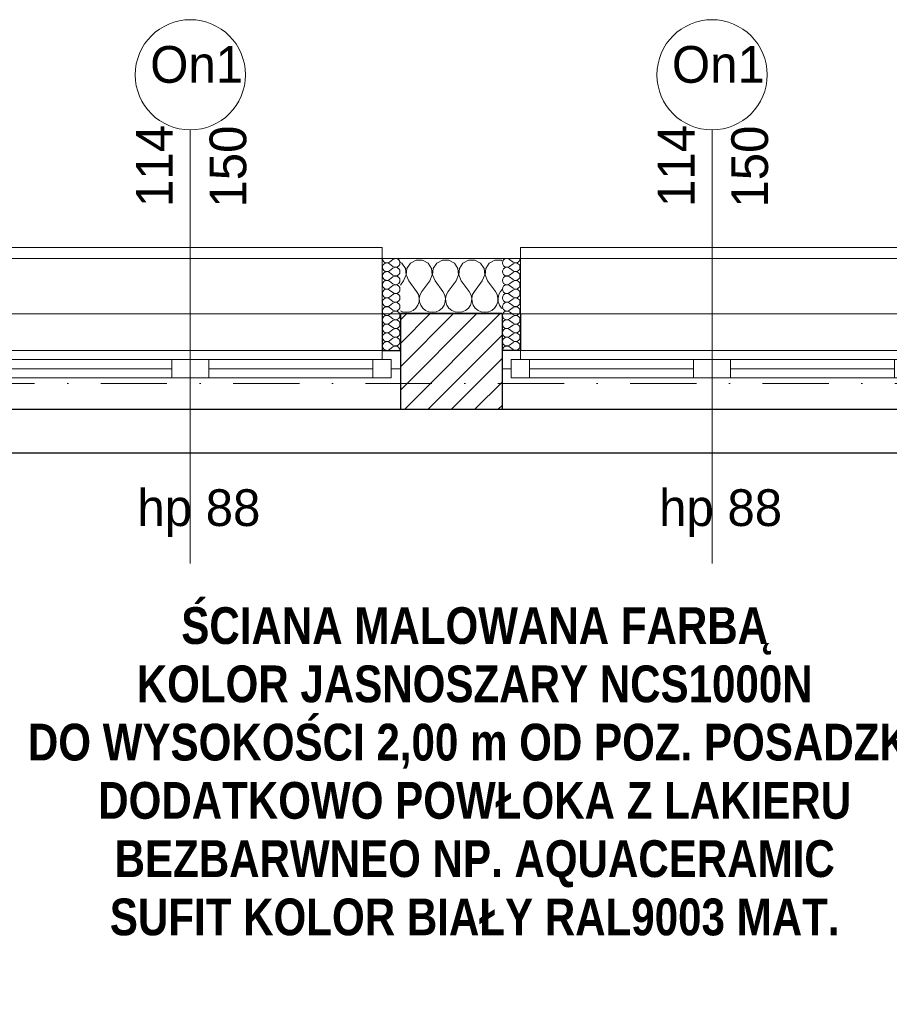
# Model space of a CAD drawing. Header units: millimetres. Extents: x 172139 to 266886, y 98118 to 138225.
# Tile 57 of 57: x 209377 to 211743, y 119646 to 122326. Entities that reach past the tile are written whole.
import ezdxf
from ezdxf.enums import TextEntityAlignment as Align

# ---------------------------------------------------------------- set-up
doc = ezdxf.new("R2010")
doc.units = ezdxf.units.MM
doc.header["$MEASUREMENT"] = 0
doc.linetypes.add('Kropki i Kreski', pattern=[360, 180, -90, 0, -90])
for name, color, linetype in [('Konstrukcja - Siatki mod', 7, 'Continuous'), ('KR_INW', 7, 'Continuous'), ('NAPIS_SODON', 7, 'Continuous'), ('Okna ArchiCADa', 7, 'Continuous'), ('Znaczniki okien ArchiCADa', 7, 'Continuous')]:
    doc.layers.add(name, color=color, linetype=linetype)
for name, color, linetype, lineweight, true_color in [('Konstrukcja - Siatki mod_Nr_pióra__48', 7, 'Continuous', 15, 0xa80f02), ('KR_INW_Nr_pióra__102', 7, 'Continuous', 5, 0xcccccc), ('Okna ArchiCADa_Nr_pióra__61', 7, 'Continuous', 13, 0x6a6a6a), ('Okna ArchiCADa_Nr_pióra__64', 7, 'Continuous', 13, 0x41c341), ('Znaczniki okien ArchiCADa_Nr_pióra__20', 7, 'Continuous', 13, 0xb00000), ('Znaczniki okien ArchiCADa_Nr_pióra__44', 7, 'Continuous', 13, 0x029e21)]:
    doc.layers.add(name, color=color, linetype=linetype, lineweight=lineweight, true_color=true_color)
for name, color, linetype, lineweight in [('KR_INW_Nr_pióra__101', 252, 'Continuous', 5), ('KR_INW_Nr_pióra__27', 7, 'Continuous', 25), ('KR_INW_Nr_pióra__47', 7, 'Continuous', 15), ('MALOWANIE ŚCIAN_Nr_pióra__1', 7, 'Continuous', 13), ('NAPIS_SODON_Nr_pióra__1', 7, 'Continuous', 13), ('NAPIS_SODON_Nr_pióra__121', 255, 'Continuous', 0), ('Okna ArchiCADa_Nr_pióra__27', 7, 'Continuous', 25), ('STREFA_NOWE_POM_Nr_pióra__121', 255, 'Continuous', 0), ('Znaczniki okien ArchiCADa_Nr_pióra__7', 7, 'Continuous', 13)]:
    doc.layers.add(name, color=color, linetype=linetype, lineweight=lineweight)
doc.styles.add('GENERATED_STYLE_1', font='txt')
doc.styles.add('GENERATED_STYLE_2', font='txt')

# ---------------------------------------------------------------- blocks, each defined once
blk = doc.blocks.new('Strop_1', base_point=(179225, 121523.3))
at = {"layer": 'NAPIS_SODON_Nr_pióra__1', "linetype": 'Continuous', "flags": 128}
blk.add_lwpolyline([(179225, 121523.3), (179225.9, 107003.8), (250898.3, 107008.3), (250897.4, 121527.8)], close=True, dxfattribs=at)
blk = doc.blocks.new('Strop_2', base_point=(188316, 115154.1))
at = {"layer": 'NAPIS_SODON_Nr_pióra__121', "linetype": 'Continuous', "flags": 128}
blk.add_lwpolyline([(188316, 115154.1), (204667.3, 115154.1), (205241.5, 115154.1), (205242.2, 115154.1), (205242.2, 115394.1), (205241.5, 115154.1), (205174.5, 117823.2), (205315.4, 117824.8), (205315.4, 121145.6), (224463.2, 121145.6)], dxfattribs=at)
blk = doc.blocks.new('*X106')
at = {"layer": 'KR_INW_Nr_pióra__102', "linetype": 'Continuous'}
for p, q in [((210416.9, 121662.7), (210412.9, 121664.9)), ((210426.5, 121648.2), (210416.9, 121662.7)), ((210440.3, 121662.7), (210430.6, 121648.2)), ((210455.6, 121670.9), (210440.3, 121662.7)), ((210473, 121670.9), (210455.6, 121670.9)), ((210488.3, 121662.7), (210473, 121670.9)), ((210497.9, 121648.2), (210488.3, 121662.7)), ((210511.7, 121662.7), (210502.1, 121648.2)), ((210527, 121670.9), (210511.7, 121662.7)), ((210544.4, 121670.9), (210527, 121670.9)), ((210559.7, 121662.7), (210544.4, 121670.9)), ((210569.4, 121648.2), (210559.7, 121662.7)), ((210583.1, 121662.7), (210573.5, 121648.2)), ((210598.4, 121670.9), (210583.1, 121662.7)), ((210615.8, 121670.9), (210598.4, 121670.9)), ((210631.2, 121662.7), (210615.8, 121670.9)), ((210640.8, 121648.2), (210631.2, 121662.7)), ((210654.5, 121662.7), (210644.9, 121648.2)), ((210669.9, 121670.9), (210654.5, 121662.7)), ((210687.3, 121670.9), (210669.9, 121670.9)), ((210689.5, 121669.7), (210687.3, 121670.9)), ((210421.4, 121614.9), (210428.2, 121630.9)), ((210428.2, 121630.9), (210426.5, 121648.2)), ((210430.6, 121648.2), (210429, 121630.9)), ((210429, 121630.9), (210435.7, 121614.9)), ((210492.9, 121614.9), (210499.6, 121630.9)), ((210499.6, 121630.9), (210497.9, 121648.2)), ((210502.1, 121648.2), (210500.4, 121630.9)), ((210500.4, 121630.9), (210507.1, 121614.9)), ((210564.3, 121614.9), (210571, 121630.9)), ((210571, 121630.9), (210569.4, 121648.2)), ((210573.5, 121648.2), (210571.8, 121630.9)), ((210571.8, 121630.9), (210578.6, 121614.9)), ((210635.7, 121614.9), (210642.4, 121630.9)), ((210642.4, 121630.9), (210640.8, 121648.2)), ((210644.9, 121648.2), (210643.3, 121630.9)), ((210643.3, 121630.9), (210650, 121614.9)), ((210421.4, 121614.9), (210412.9, 121603.5)), ((210435.7, 121614.9), (210457.1, 121586.3)), ((210492.9, 121614.9), (210471.4, 121586.3)), ((210507.1, 121614.9), (210528.6, 121586.3)), ((210564.3, 121614.9), (210542.9, 121586.3)), ((210578.6, 121614.9), (210600, 121586.3)), ((210635.7, 121614.9), (210614.3, 121586.3)), ((210650, 121614.9), (210671.4, 121586.3)), ((210461.9, 121577.7), (210457.1, 121586.3)), ((210464.1, 121568.1), (210461.9, 121577.7)), ((210466.7, 121577.7), (210464.4, 121568.1)), ((210471.4, 121586.3), (210466.7, 121577.7)), ((210533.3, 121577.7), (210528.6, 121586.3)), ((210535.6, 121568.1), (210533.3, 121577.7)), ((210538.1, 121577.7), (210535.9, 121568.1)), ((210542.9, 121586.3), (210538.1, 121577.7)), ((210604.8, 121577.7), (210600, 121586.3)), ((210607, 121568.1), (210604.8, 121577.7)), ((210609.5, 121577.7), (210607.3, 121568.1)), ((210614.3, 121586.3), (210609.5, 121577.7)), ((210676.2, 121577.7), (210671.4, 121586.3)), ((210678.4, 121568.1), (210676.2, 121577.7)), ((210680.9, 121577.7), (210678.7, 121568.1)), ((210685.7, 121586.3), (210680.9, 121577.7)), ((210689.5, 121591.4), (210685.7, 121586.3)), ((210454.9, 121540.8), (210460.5, 121548.9)), ((210460.5, 121548.9), (210463.7, 121558.2)), ((210463.7, 121558.2), (210464.1, 121568.1)), ((210464.4, 121568.1), (210464.9, 121558.2)), ((210464.9, 121558.2), (210468.1, 121548.9)), ((210468.1, 121548.9), (210473.6, 121540.8)), ((210526.4, 121540.8), (210531.9, 121548.9)), ((210531.9, 121548.9), (210535.1, 121558.2)), ((210535.1, 121558.2), (210535.6, 121568.1)), ((210535.9, 121568.1), (210536.3, 121558.2)), ((210536.3, 121558.2), (210539.5, 121548.9)), ((210539.5, 121548.9), (210545.1, 121540.8)), ((210597.8, 121540.8), (210603.4, 121548.9)), ((210603.4, 121548.9), (210606.5, 121558.2)), ((210606.5, 121558.2), (210607, 121568.1)), ((210607.3, 121568.1), (210607.8, 121558.2)), ((210607.8, 121558.2), (210610.9, 121548.9)), ((210610.9, 121548.9), (210616.5, 121540.8)), ((210669.2, 121540.8), (210674.8, 121548.9)), ((210674.8, 121548.9), (210677.9, 121558.2)), ((210677.9, 121558.2), (210678.4, 121568.1)), ((210678.7, 121568.1), (210679.2, 121558.2)), ((210679.2, 121558.2), (210682.3, 121548.9)), ((210682.3, 121548.9), (210687.9, 121540.8)), ((210412.9, 121533.1), (210418.8, 121530.5)), ((210418.8, 121530.5), (210428.6, 121529.2)), ((210428.6, 121529.2), (210438.3, 121530.5)), ((210438.3, 121530.5), (210447.3, 121534.5)), ((210447.3, 121534.5), (210454.9, 121540.8)), ((210473.6, 121540.8), (210481.2, 121534.5)), ((210481.2, 121534.5), (210490.2, 121530.5)), ((210490.2, 121530.5), (210500, 121529.2)), ((210500, 121529.2), (210509.8, 121530.5)), ((210509.8, 121530.5), (210518.8, 121534.5)), ((210518.8, 121534.5), (210526.4, 121540.8)), ((210545.1, 121540.8), (210552.7, 121534.5)), ((210552.7, 121534.5), (210561.7, 121530.5)), ((210561.7, 121530.5), (210571.4, 121529.2)), ((210571.4, 121529.2), (210581.2, 121530.5)), ((210581.2, 121530.5), (210590.2, 121534.5)), ((210590.2, 121534.5), (210597.8, 121540.8)), ((210616.5, 121540.8), (210624.1, 121534.5)), ((210624.1, 121534.5), (210633.1, 121530.5)), ((210633.1, 121530.5), (210642.9, 121529.2)), ((210642.9, 121529.2), (210652.6, 121530.5)), ((210652.6, 121530.5), (210661.6, 121534.5)), ((210661.6, 121534.5), (210669.2, 121540.8)), ((210687.9, 121540.8), (210689.5, 121539.5))]:
    blk.add_line(p, q, dxfattribs=at)
blk = doc.blocks.new('*X126')
at = {"layer": 'KR_INW_Nr_pióra__102', "linetype": 'Continuous'}
for p, q in [((210709.8, 121673.2), (210719.3, 121666.1)), ((210709.8, 121654.2), (210719.3, 121661.3)), ((210709.8, 121649.4), (210719.3, 121642.3)), ((210709.8, 121630.4), (210719.3, 121637.5)), ((210709.8, 121625.6), (210719.3, 121618.5)), ((210709.8, 121606.5), (210719.3, 121613.7)), ((210709.8, 121601.8), (210719.3, 121594.6)), ((210709.8, 121582.7), (210719.3, 121589.9)), ((210709.8, 121578), (210719.3, 121570.8)), ((210709.8, 121558.9), (210719.3, 121566.1)), ((210709.8, 121554.2), (210719.3, 121547)), ((210709.8, 121535.1), (210719.3, 121542.3)), ((210709.8, 121530.4), (210719.3, 121523.2)), ((210709.8, 121511.3), (210719.3, 121518.5)), ((210709.8, 121506.5), (210719.3, 121499.4)), ((210709.8, 121487.5), (210719.3, 121494.6)), ((210709.8, 121482.7), (210719.3, 121475.6)), ((210709.8, 121463.7), (210719.3, 121470.8)), ((210709.8, 121458.9), (210719.3, 121451.8)), ((210709.8, 121439.9), (210719.3, 121447)), ((210709.8, 121435.1), (210719.3, 121428))]:
    blk.add_line(p, q, dxfattribs=at)
for centre, start, end in [((210702.6, 121663.7), 53.1301, 306.8699), ((210726.4, 121675.6), 233.1301, 0), ((210726.4, 121651.8), 0, 126.8699), ((210702.6, 121639.9), 53.1301, 306.8699), ((210726.4, 121651.8), 233.1301, 0), ((210726.4, 121628), 0, 126.8699), ((210702.6, 121616.1), 53.1301, 306.8699), ((210702.6, 121592.3), 53.1301, 306.8699), ((210726.4, 121628), 233.1301, 0), ((210726.4, 121604.2), 0, 126.8699), ((210726.4, 121604.2), 233.1301, 0), ((210702.6, 121568.5), 53.1301, 306.8699), ((210726.4, 121580.4), 0, 126.8699), ((210726.4, 121580.4), 233.1301, 0), ((210702.6, 121544.6), 53.1301, 306.8699), ((210726.4, 121556.5), 0, 126.8699), ((210726.4, 121556.5), 233.1301, 0), ((210702.6, 121520.8), 53.1301, 306.8699), ((210726.4, 121532.7), 0, 126.8699), ((210726.4, 121532.7), 233.1301, 0), ((210702.6, 121497), 53.1301, 306.8699), ((210726.4, 121508.9), 0, 126.8699), ((210726.4, 121508.9), 233.1301, 0), ((210726.4, 121485.1), 0, 126.8699), ((210702.6, 121473.2), 53.1301, 306.8699), ((210726.4, 121485.1), 233.1301, 0), ((210726.4, 121461.3), 0, 126.8699), ((210702.6, 121449.4), 53.1301, 306.8699), ((210726.4, 121461.3), 233.1301, 0), ((210726.4, 121437.5), 0, 126.8699), ((210702.6, 121425.6), 53.1301, 180), ((210726.4, 121437.5), 233.1301, 0)]:
    blk.add_arc(centre, 11.9, start, end, dxfattribs=at)
blk = doc.blocks.new('*X129')
at = {"layer": 'KR_INW_Nr_pióra__102', "linetype": 'Continuous'}
for p, q in [((210392.7, 121673.2), (210383.1, 121666.1)), ((210392.7, 121654.2), (210383.1, 121661.3)), ((210392.7, 121649.4), (210383.1, 121642.3)), ((210392.7, 121630.4), (210383.1, 121637.5)), ((210392.7, 121625.6), (210383.1, 121618.5)), ((210392.7, 121606.5), (210383.1, 121613.7)), ((210392.7, 121601.8), (210383.1, 121594.6)), ((210392.7, 121582.7), (210383.1, 121589.9)), ((210392.7, 121578), (210383.1, 121570.8)), ((210392.7, 121558.9), (210383.1, 121566.1)), ((210392.7, 121554.2), (210383.1, 121547)), ((210392.7, 121535.1), (210383.1, 121542.3)), ((210392.7, 121530.4), (210383.1, 121523.2)), ((210392.7, 121511.3), (210383.1, 121518.5)), ((210392.7, 121506.5), (210383.1, 121499.4)), ((210392.7, 121487.5), (210383.1, 121494.6)), ((210392.7, 121482.7), (210383.1, 121475.6)), ((210392.7, 121463.7), (210383.1, 121470.8)), ((210392.7, 121458.9), (210383.1, 121451.8)), ((210392.7, 121439.9), (210383.1, 121447)), ((210392.7, 121435.1), (210383.1, 121428))]:
    blk.add_line(p, q, dxfattribs=at)
for centre, start, end in [((210376, 121675.6), 180, 306.8699), ((210376, 121651.8), 53.1301, 180), ((210399.8, 121663.7), 233.1301, 126.8699), ((210376, 121651.8), 180, 306.8699), ((210376, 121628), 53.1301, 180), ((210399.8, 121639.9), 233.1301, 126.8699), ((210376, 121628), 180, 306.8699), ((210376, 121604.2), 53.1301, 180), ((210376, 121604.2), 180, 306.8699), ((210399.8, 121616.1), 233.1301, 126.8699), ((210399.8, 121592.3), 233.1301, 126.8699), ((210376, 121580.4), 53.1301, 180), ((210376, 121580.4), 180, 306.8699), ((210399.8, 121568.5), 233.1301, 126.8699), ((210376, 121556.5), 53.1301, 180), ((210376, 121556.5), 180, 306.8699), ((210399.8, 121544.6), 233.1301, 126.8699), ((210376, 121532.7), 53.1301, 180), ((210376, 121532.7), 180, 306.8699), ((210399.8, 121520.8), 233.1301, 126.8699), ((210376, 121508.9), 53.1301, 180), ((210376, 121508.9), 180, 306.8699), ((210376, 121485.1), 53.1301, 180), ((210399.8, 121497), 233.1301, 126.8699), ((210376, 121485.1), 180, 306.8699), ((210376, 121461.3), 53.1301, 180), ((210399.8, 121473.2), 233.1301, 126.8699), ((210376, 121461.3), 180, 306.8699), ((210376, 121437.5), 53.1301, 180), ((210399.8, 121449.4), 233.1301, 126.8699), ((210376, 121437.5), 180, 306.8699), ((210399.8, 121425.6), 0, 126.8699)]:
    blk.add_arc(centre, 11.9, start, end, dxfattribs=at)
blk = doc.blocks.new('Okno dwuskrzydłowe 19_3')
at = {"layer": 'Okna ArchiCADa_Nr_pióra__64', "linetype": 'Continuous'}
for p, q in [((-571.3, 230), (571.3, 230)), ((-571.3, 0), (-546.3, 0)), ((-571.3, -50), (-571.3, 0)), ((-546.3, 25), (-496.3, 25)), ((-546.3, -25), (-546.3, 25)), ((-546.3, 0), (-546.3, -25)), ((-496.3, 25), (-50, 25)), ((-496.3, 25), (-496.3, -25)), ((-496.3, 25), (-50, 25)), ((-496.3, 0), (-50, 0)), ((-50, -25), (-50, 25)), ((-50, 25), (0, 25)), ((0, 25), (0, -25)), ((0, 25), (50, 25)), ((0, -25), (0, 25)), ((50, 25), (496.3, 25)), ((50, 25), (50, -25)), ((50, 25), (496.3, 25)), ((50, 0), (496.3, 0)), ((496.3, -25), (496.3, 25)), ((496.3, 25), (546.3, 25)), ((546.3, 25), (546.3, -25)), ((546.3, -25), (546.3, 0)), ((546.3, 0), (571.3, 0)), ((571.3, -50), (571.3, 0)), ((-546.3, -25), (-521.3, -25)), ((-496.3, -25), (-546.3, -25)), ((-521.3, -25), (-521.3, -50)), ((-50, -25), (-496.3, -25)), ((0, -25), (-50, -25)), ((50, -25), (0, -25)), ((496.3, -25), (50, -25)), ((546.3, -25), (496.3, -25)), ((521.3, -50), (521.3, -25)), ((521.3, -25), (546.3, -25)), ((-521.3, -50), (-571.3, -50)), ((-521.3, -50), (-571.3, -50)), ((0, -50), (-521.3, -50)), ((521.3, -50), (0, -50)), ((571.3, -50), (521.3, -50)), ((521.3, -50), (571.3, -50)), ((-521.3, -300), (521.3, -300)), ((-521.3, -300), (-521.3, -330)), ((521.3, -330), (521.3, -300)), ((-521.3, -330), (521.3, -330))]:
    blk.add_line(p, q, dxfattribs=at)
blk = doc.blocks.new('Znacznik O 19')
at = {"layer": 'Znaczniki okien ArchiCADa_Nr_pióra__20', "linetype": 'Continuous'}
blk.add_line((0, 350), (0, -830), dxfattribs=at)
at = {"layer": 'Znaczniki okien ArchiCADa_Nr_pióra__44', "linetype": 'Continuous'}
for start, end in [(0, 180), (180, 0)]:
    blk.add_arc((0, 500), 150, start, end, dxfattribs=at)
at = {"layer": 'Znaczniki okien ArchiCADa_Nr_pióra__7', "style": 'GENERATED_STYLE_1'}
for tag, p in [('AC_MarkerText_2', (-17.6, 138.6)), ('AC_MarkerText_3', (182.4, 138.7))]:
    blk.add_attdef(tag, text='', height=100, rotation=90, dxfattribs=at).set_placement(p, align=Align.BOTTOM_LEFT)
for tag, p in [('AC_WIDO_ID', (-109.2, 448.3)), ('AC_MarkerText_4', (-144, -758))]:
    blk.add_attdef(tag, text='', height=100, dxfattribs=at).set_placement(p, align=Align.BOTTOM_LEFT)
blk = doc.blocks.new('Okno dwuskrzydłowe 19_4')
at = {"layer": 'Okna ArchiCADa_Nr_pióra__64', "linetype": 'Continuous'}
for p, q in [((-571.6, 230), (571.6, 230)), ((-571.6, 0), (-546.6, 0)), ((-571.6, -50), (-571.6, 0)), ((-546.6, 25), (-496.6, 25)), ((-546.6, -25), (-546.6, 25)), ((-546.6, 0), (-546.6, -25)), ((-496.6, 25), (-50, 25)), ((-496.6, 25), (-496.6, -25)), ((-496.6, 25), (-50, 25)), ((-496.6, 0), (-50, 0)), ((-50, -25), (-50, 25)), ((-50, 25), (0, 25)), ((0, 25), (0, -25)), ((0, 25), (50, 25)), ((0, -25), (0, 25)), ((50, 25), (496.6, 25)), ((50, 25), (50, -25)), ((50, 25), (496.6, 25)), ((50, 0), (496.6, 0)), ((496.6, -25), (496.6, 25)), ((496.6, 25), (546.6, 25)), ((546.6, 25), (546.6, -25)), ((546.6, -25), (546.6, 0)), ((546.6, 0), (571.6, 0)), ((571.6, -50), (571.6, 0)), ((-546.6, -25), (-521.6, -25)), ((-496.6, -25), (-546.6, -25)), ((-521.6, -25), (-521.6, -50)), ((-50, -25), (-496.6, -25)), ((0, -25), (-50, -25)), ((50, -25), (0, -25)), ((496.6, -25), (50, -25)), ((546.6, -25), (496.6, -25)), ((521.6, -50), (521.6, -25)), ((521.6, -25), (546.6, -25)), ((-521.6, -50), (-571.6, -50)), ((-521.6, -50), (-571.6, -50)), ((0, -50), (-521.6, -50)), ((521.6, -50), (0, -50)), ((571.6, -50), (521.6, -50)), ((521.6, -50), (571.6, -50)), ((-521.6, -300), (521.6, -300)), ((-521.6, -300), (-521.6, -330)), ((521.6, -330), (521.6, -300)), ((-521.6, -330), (521.6, -330))]:
    blk.add_line(p, q, dxfattribs=at)
blk = doc.blocks.new('Wnęka sklepiona płasko 19_4')
at = {"layer": 'Okna ArchiCADa_Nr_pióra__27', "linetype": 'Continuous'}
for p, q in [((-1281.3, 250), (-1281.3, 130)), ((1281.3, 250), (-1281.3, 250)), ((1281.3, 130), (1281.3, 250)), ((-1281.3, 130), (1281.3, 130))]:
    blk.add_line(p, q, dxfattribs=at)
at = {"layer": 'Okna ArchiCADa_Nr_pióra__61', "linetype": 'Continuous'}
blk.add_line((-1281.3, 250), (1281.3, 250), dxfattribs=at)
blk = doc.blocks.new('Ściana_1', base_point=(179075.1, 121675.6))
at = {"layer": 'KR_INW_Nr_pióra__101', "linetype": 'Continuous'}
h = blk.add_hatch(dxfattribs=at)
h.set_pattern_fill('Cegła_licówka', color=256, style=0, pattern_type=2)
h.set_pattern_definition([(45, (0, 0), (-31.819804, 31.819804), [])])
h.paths.add_polyline_path([(210412.9, 121375.6), (210412.9, 121265.6), (210689.5, 121265.6), (210689.5, 121375.6), (210689.5, 121425.6), (210689.5, 121525.6), (210412.9, 121525.6), (210412.9, 121425.6)])
at = {"layer": 'KR_INW_Nr_pióra__27', "linetype": 'Continuous'}
for p, q in [((210362.9, 121525.6), (210362.9, 121425.6)), ((210689.5, 121525.6), (210412.9, 121525.6)), ((210412.9, 121525.6), (210412.9, 121425.6)), ((210689.5, 121525.6), (210689.5, 121425.6)), ((210739.5, 121525.6), (210739.5, 121425.6)), ((210362.9, 121425.6), (210412.9, 121425.6)), ((210412.9, 121425.6), (210412.9, 121375.6)), ((210739.5, 121425.6), (210689.5, 121425.6)), ((210689.5, 121425.6), (210689.5, 121375.6)), ((210412.9, 121375.6), (210412.9, 121265.6)), ((210689.5, 121375.6), (210689.5, 121265.6)), ((210412.9, 121265.6), (210689.5, 121265.6))]:
    blk.add_line(p, q, dxfattribs=at)
at = {"layer": 'KR_INW_Nr_pióra__47', "linetype": 'Continuous'}
for p, q in [((210412.9, 121675.6), (210362.9, 121675.6)), ((210362.9, 121425.6), (210362.9, 121675.6)), ((210362.9, 121675.6), (210362.9, 121525.6)), ((210689.5, 121675.6), (210739.5, 121675.6)), ((210739.5, 121425.6), (210739.5, 121675.6)), ((210739.5, 121675.6), (210739.5, 121525.6)), ((210412.9, 121425.6), (210362.9, 121425.6)), ((210689.5, 121425.6), (210739.5, 121425.6))]:
    blk.add_line(p, q, dxfattribs=at)
at = {"layer": 'KR_INW_Nr_pióra__47', "linetype": 'Continuous', "flags": 128}
blk.add_lwpolyline([(210689.5, 121675.6), (210412.9, 121675.6)], dxfattribs=at)
at = {"layer": 'KR_INW'}
for name in ['*X129', '*X106', '*X126']:
    blk.add_blockref(name, (0, 0), dxfattribs=at)
at = {"layer": 'Okna ArchiCADa', "color": 251, "linetype": 'Continuous', "lineweight": 13, "true_color": 0x6a6a6a, "xscale": -1, "zscale": 1000, "rotation": 180}
blk.add_blockref('Wnęka sklepiona płasko 19_4', (210550.9, 121395.6), dxfattribs=at)
at = {"layer": 'Okna ArchiCADa_Nr_pióra__64', "linetype": 'Continuous', "xscale": -1, "zscale": 1000, "rotation": 180}
for name, p in [('Okno dwuskrzydłowe 19_4', (209841.3, 121375.6)), ('Okno dwuskrzydłowe 19_3', (211260.8, 121375.6))]:
    blk.add_blockref(name, p, dxfattribs=at)
at = {"layer": 'Znaczniki okien ArchiCADa', "color": 14, "lineweight": 13, "true_color": 0xb00000}
ref = blk.add_blockref('Znacznik O 19', (209841.3, 121675.6), dxfattribs=at)
ref.add_attrib('AC_MarkerText_2', '114', dxfattribs={"layer": 'Znaczniki okien ArchiCADa_Nr_pióra__7', "color": 7, "height": 100, "rotation": 90, "style": 'GENERATED_STYLE_1'}).set_placement((209823.6, 121816), align=Align.BOTTOM_LEFT)
ref.add_attrib('AC_MarkerText_3', '150', dxfattribs={"layer": 'Znaczniki okien ArchiCADa_Nr_pióra__7', "color": 7, "height": 100, "rotation": 90, "style": 'GENERATED_STYLE_1'}).set_placement((210023.6, 121814.3), align=Align.BOTTOM_LEFT)
ref.add_attrib('AC_MarkerText_4', 'hp 88', dxfattribs={"layer": 'Znaczniki okien ArchiCADa_Nr_pióra__7', "color": 7, "height": 100, "style": 'GENERATED_STYLE_1'}).set_placement((209697.3, 120917.6), align=Align.BOTTOM_LEFT)
ref.add_attrib('AC_WIDO_ID', 'On1', dxfattribs={"layer": 'Znaczniki okien ArchiCADa_Nr_pióra__7', "color": 7, "height": 100, "style": 'GENERATED_STYLE_1'}).set_placement((209732.1, 122123.9), align=Align.BOTTOM_LEFT)
ref = blk.add_blockref('Znacznik O 19', (211260.8, 121675.6), dxfattribs=at)
ref.add_attrib('AC_MarkerText_2', '114', dxfattribs={"layer": 'Znaczniki okien ArchiCADa_Nr_pióra__7', "color": 7, "height": 100, "rotation": 90, "style": 'GENERATED_STYLE_1'}).set_placement((211243.2, 121816), align=Align.BOTTOM_LEFT)
ref.add_attrib('AC_MarkerText_3', '150', dxfattribs={"layer": 'Znaczniki okien ArchiCADa_Nr_pióra__7', "color": 7, "height": 100, "rotation": 90, "style": 'GENERATED_STYLE_1'}).set_placement((211443.2, 121814.3), align=Align.BOTTOM_LEFT)
ref.add_attrib('AC_MarkerText_4', 'hp 88', dxfattribs={"layer": 'Znaczniki okien ArchiCADa_Nr_pióra__7', "color": 7, "height": 100, "style": 'GENERATED_STYLE_1'}).set_placement((211116.8, 120917.6), align=Align.BOTTOM_LEFT)
ref.add_attrib('AC_WIDO_ID', 'On1', dxfattribs={"layer": 'Znaczniki okien ArchiCADa_Nr_pióra__7', "color": 7, "height": 100, "style": 'GENERATED_STYLE_1'}).set_placement((211151.7, 122123.9), align=Align.BOTTOM_LEFT)
blk = doc.blocks.new('Standardowy znacznik siatki_10')
at = {"layer": 'Konstrukcja - Siatki mod_Nr_pióra__48', "linetype": 'Kropki i Kreski'}
blk.add_line((1000, 0), (72912, 0), dxfattribs=at)

msp = doc.modelspace()

# ---------------------------------------------------------------- linework, layer by layer
at = {"layer": 'STREFA_NOWE_POM_Nr_pióra__121', "linetype": 'Continuous', "flags": 128}
msp.add_lwpolyline([(207849, 121145.6), (207797.8, 116236.5), (208691.7, 116252), (208697.2, 115577.1), (209091.2, 115577.1), (209976.4, 115577.1), (211746.9, 115577.1), (211743.7, 115852.7), (212106.6, 115831.2), (212196.5, 115829), (212196.5, 121145.6), (209091.2, 121145.6), (208837, 121145.6)], close=True, dxfattribs=at)

# ---------------------------------------------------------------- block references
at = {"layer": 'Konstrukcja - Siatki mod', "color": 8, "linetype": 'Continuous', "lineweight": 13, "zscale": 1000}
msp.add_blockref('Standardowy znacznik siatki_10', (177989.3, 121335.6), dxfattribs=at)
at = {"layer": 'KR_INW'}
msp.add_blockref('Ściana_1', (179075.1, 121675.6), dxfattribs=at)
at = {"layer": 'NAPIS_SODON', "linetype": 'Continuous'}
msp.add_blockref('Strop_1', (179225, 121523.3), dxfattribs=at)
at = {"layer": 'NAPIS_SODON', "color": 255, "linetype": 'Continuous', "lineweight": 0}
msp.add_blockref('Strop_2', (188316, 115154.1), dxfattribs=at)

# ---------------------------------------------------------------- texts
at = {"layer": 'MALOWANIE ŚCIAN_Nr_pióra__1', "linetype": 'Continuous', "insert": (210615, 120726.6), "char_height": 100, "width": 2580.77, "attachment_point": 2, "line_spacing_factor": 0.951111, "style": 'GENERATED_STYLE_2'}
msp.add_mtext('\\A1;{\\fArial Narrow|b1|i0|c238|p34;ŚCIANA MALOWANA FARBĄ\\P\\fArial Narrow|b1|i0|c238|p34;KOLOR JASNOSZARY NCS1000N\\P\\fArial Narrow|b1|i0|c238|p34;DO WYSOKOŚCI 2,00 m OD POZ. POSADZKI DODATKOWO POWŁOKA Z LAKIERU BEZBARWNEO NP. AQUACERAMIC\\P\\fArial Narrow|b1|i0|c238|p34;SUFIT KOLOR BIAŁY RAL9003 MAT. }', dxfattribs=at)

doc.saveas('drawing.dxf')
